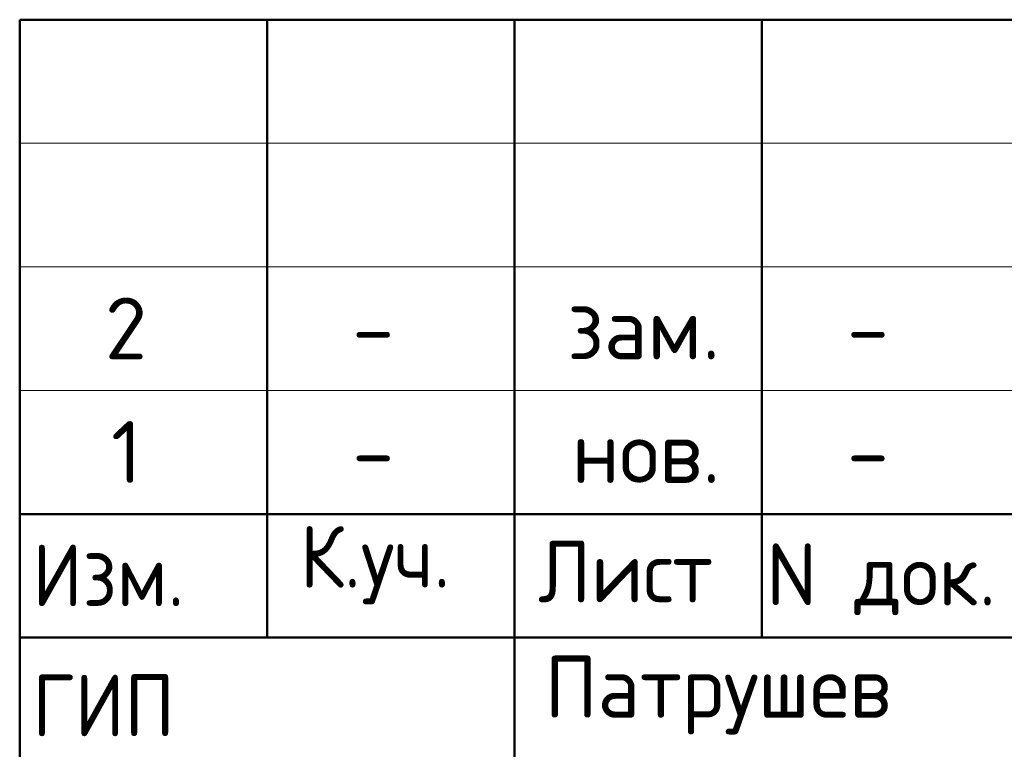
# Model space of a CAD drawing. Header units: millimetres. Extents: x 0 to 21000, y 0 to 14850.
# Tile 20 of 56: x 11500 to 13490, y 1524 to 3000. Entities that reach past the tile are written whole.
import ezdxf

# ---------------------------------------------------------------- set-up
doc = ezdxf.new("R2010")
doc.units = ezdxf.units.MM
doc.layers.add('Standard', color=7, linetype='Continuous', lineweight=25)
doc.styles.add('ISOCPEUR', font='txt')

msp = doc.modelspace()

# ---------------------------------------------------------------- linework, layer by layer
at = {"layer": 'Standard', "color": 7, "linetype": 'Continuous', "lineweight": 50, "transparency": 33554687}
for p, q in [((11500, 250), (11500, 3000)), ((11500, 3000), (20750, 3000)), ((12000, 1750), (12000, 3000)), ((12500, 250), (12500, 3000)), ((13000, 1750), (13000, 3000)), ((11500, 2000), (14750, 2000)), ((11500, 2000), (14750, 2000)), ((11500, 1750), (14750, 1750)), ((11500, 1750), (14750, 1750))]:
    msp.add_line(p, q, dxfattribs=at)
at = {"layer": 'Standard', "color": 7, "linetype": 'Continuous', "lineweight": 13, "transparency": 33554687}
for p, q in [((11500, 2750), (14750, 2750)), ((11500, 2500), (14750, 2500)), ((11500, 2250), (14750, 2250))]:
    msp.add_line(p, q, dxfattribs=at)

# ---------------------------------------------------------------- texts
at = {"layer": 'Standard', "color": 7, "lineweight": 25, "transparency": 33554687, "style": 'ISOCPEUR'}
for s, p in [('2', (11672.1, 2313)), ('зам.', (12606.5, 2313)), ('-', (12172.1, 2313)), ('-', (13172.1, 2313)), ('1', (11684.6, 2063)), ('нов.', (12615.9, 2063)), ('-', (12172.1, 2063)), ('-', (13172.1, 2063))]:
    msp.add_text(s, height=125, dxfattribs=at).set_placement(p)
for s, width, p in [('К.уч.', 0.93, (12066.4, 1851.3)), ('Изм.', 0.93, (11525.4, 1813.8)), ('Лист', 0.94, (12547.8, 1821.4)), ('N док.', 0.95, (13009.4, 1815.3)), ('Патрушев', 0.97, (12560.9, 1588.1)), ('ГИП', 0.92, (11525.5, 1550.6))]:
    msp.add_text(s, height=125, dxfattribs=dict(at, width=width)).set_placement(p)

doc.saveas('drawing.dxf')
